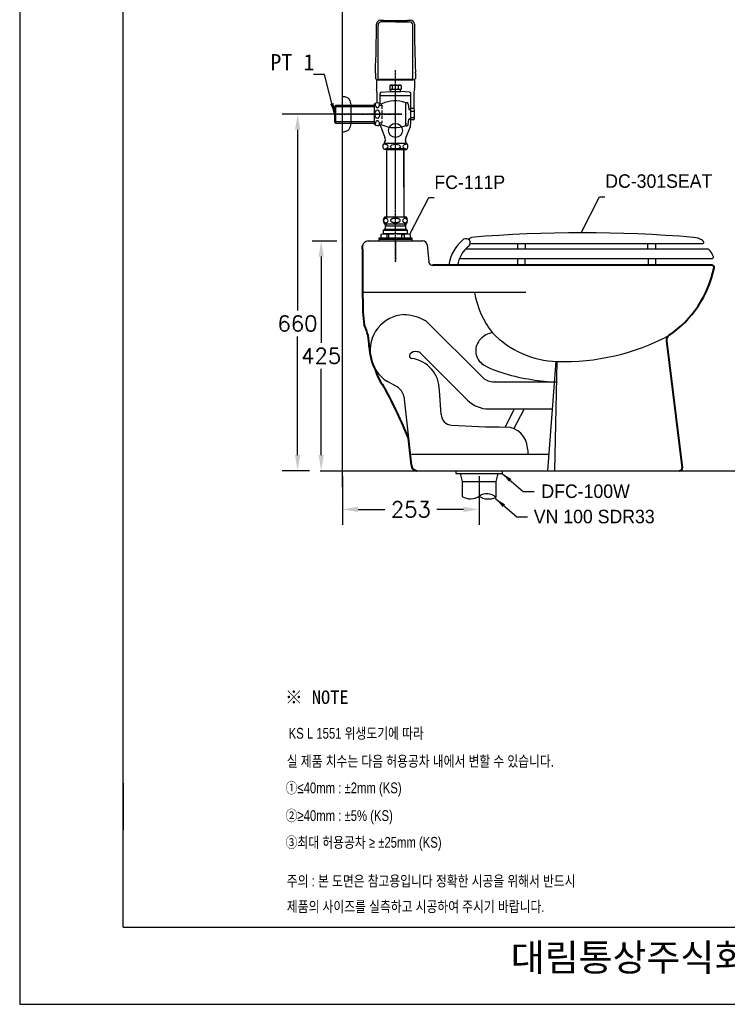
# Model space of a CAD drawing. Extents: x 73824 to 76250, y 58233 to 61663.
# Tile 1 of 6: x 73824 to 75133, y 58233 to 60054. Entities that reach past the tile are written whole.
import ezdxf
from ezdxf.lldxf.tags import DXFTag

# ---------------------------------------------------------------- set-up
doc = ezdxf.new("R2010")
doc.units = 0
doc.header["$MEASUREMENT"] = 0
for name, pattern in [('CENTER', [50.8, 31.75, -6.35, 6.35, -6.35]), ('DASHDOT', [1, 0.5, -0.25, 0, -0.25]), ('HIDDEN', [9.525, 6.35, -3.175]), ('JIS_02_1.0', [2, 1, -1])]:
    doc.linetypes.add(name, pattern=pattern)
doc.layers.get('0').update_dxf_attribs({"linetype": 'CONTINUOUS'})
doc.layers.get('Defpoints').update_dxf_attribs({"linetype": 'CONTINUOUS'})
for name, color, linetype in [('001', 7, 'CONTINUOUS'), ('002', 7, 'CONTINUOUS'), ('2', 2, 'CONTINUOUS'), ('BU', 7, 'CONTINUOUS'), ('CENTER', 1, 'CONTINUOUS'), ('CL', 2, 'CENTER'), ('D', 2, 'CONTINUOUS'), ('DEFAULT', 7, 'CONTINUOUS'), ('Dim', 4, 'CONTINUOUS'), ('HIDDEN', 3, 'HIDDEN'), ('LINE', 7, 'CONTINUOUS'), ('MAIN', 7, 'CONTINUOUS'), ('YA', 7, 'CONTINUOUS')]:
    doc.layers.add(name, color=color, linetype=linetype)
for name, color, linetype, lineweight in [('AM_6', 2, 'CONTINUOUS', 30), ('DWG', 7, 'CONTINUOUS', 25), ('OUTLINE', 11, 'CONTINUOUS', 40)]:
    doc.layers.add(name, color=color, linetype=linetype, lineweight=lineweight)
doc.styles.add('h', font='txt', dxfattribs={"height": 30})
doc.styles.add('MtXpl_', font='txt')
doc.styles.get("Standard").update_dxf_attribs({"font": 'txt.shx', "bigfont": 'ghs.shx'})
doc.styles.add('굴림', font='txt', dxfattribs={"height": 3.2})
doc.styles.add('스타일1', font='txt.shx', dxfattribs={"bigfont": 'ghs.shx'})
tags = doc.linetypes.add('Amconstr', pattern=[9999, 9999, 0]).pattern_tags.tags
tags[6:7] = [DXFTag(74, 4), DXFTag(75, 0), DXFTag(340, '0'), DXFTag(46, 1.0), DXFTag(50, 0.0), DXFTag(44, 0.0), DXFTag(45, 0.0)]
tags[4:5] = [DXFTag(74, 4), DXFTag(75, 0), DXFTag(340, '0'), DXFTag(46, 1.0), DXFTag(50, 0.0), DXFTag(44, 0.0), DXFTag(45, 0.0)]
doc.dimstyles.new('SERIM', dxfattribs={"dimscale": 10, "dimtxt": 3, "dimasz": 2, "dimexe": 1, "dimexo": 1.5, "dimgap": 1, "dimtad": 1, "dimtoh": 1, "dimdec": 0, "dimdsep": 46, "dimtxsty": 'h', "dimcen": -0.3, "dimclrt": 2, "dimadec": 0, "dimazin": 0, "dimtfac": 1, "dimtdec": 0, "dimtmove": 1, "dimatfit": 3, "dimfxl": 0, "dimtolj": 1, "dimtzin": 0, "dimarcsym": 0})
doc.dimstyles.get("Standard").update_dxf_attribs({"dimtxt": 0.18, "dimasz": 0.18, "dimexe": 0.18, "dimexo": 0.0625, "dimgap": 0.09, "dimtad": 0, "dimtih": 1, "dimtoh": 1, "dimdec": 4, "dimzin": 0, "dimdsep": 46, "dimtxsty": 'Standard', "dimcen": 0.09, "dimadec": 0, "dimazin": 0, "dimtfac": 1, "dimtdec": 4, "dimtofl": 0, "dimtmove": 0, "dimatfit": 0, "dimfxl": 0, "dimtolj": 1, "dimtzin": 0, "dimarcsym": 0})

# ---------------------------------------------------------------- blocks, each defined once
blk = doc.blocks.new('*D4')
at = {"layer": 'Defpoints', "color": 0}
for p in [(74370.1, 59879.6), (74338.3, 59220), (74370.1, 59220)]:
    blk.add_point(p, dxfattribs=at)
at = {"layer": 'Dim', "color": 0, "lineweight": -2}
for p, q in [((74360.1, 59879.6), (74309.5, 59879.6)), ((74338.3, 59850.8), (74338.3, 59516.4)), ((74338.3, 59248.8), (74338.3, 59468.4)), ((74360.1, 59220), (74309.5, 59220))]:
    blk.add_line(p, q, dxfattribs=at)
at = {"layer": 'Dim', "color": 0}
for points in [[(74333.5, 59850.8), (74343.1, 59850.8), (74338.3, 59879.6)], [(74333.5, 59248.8), (74343.1, 59248.8), (74338.3, 59220)]]:
    blk.add_solid(points, dxfattribs=at)
at = {"layer": 'Dim', "color": 0, "insert": (74338.3, 59492.4), "char_height": 28.8, "attachment_point": 5}
blk.add_mtext('\\A1;660', dxfattribs=at)
blk = doc.blocks.new('*D6')
at = {"layer": 'Defpoints', "color": 0}
for p in [(74354.9, 59645), (74370.1, 59220), (74381.9, 59220)]:
    blk.add_point(p, dxfattribs=at)
at = {"layer": 'Dim', "color": 0, "lineweight": -2}
for p, q in [((74364.9, 59645), (74410.7, 59645)), ((74381.9, 59616.2), (74381.9, 59456.5)), ((74381.9, 59248.8), (74381.9, 59408.5)), ((74380.1, 59220), (74410.7, 59220))]:
    blk.add_line(p, q, dxfattribs=at)
at = {"layer": 'Dim', "color": 0}
for points in [[(74377.1, 59616.2), (74386.7, 59616.2), (74381.9, 59645)], [(74377.1, 59248.8), (74386.7, 59248.8), (74381.9, 59220)]]:
    blk.add_solid(points, dxfattribs=at)
at = {"layer": 'Dim', "color": 0, "insert": (74381.9, 59432.5), "char_height": 28.8, "attachment_point": 5}
blk.add_mtext('\\A1;425', dxfattribs=at)
blk = doc.blocks.new('*D5')
at = {"layer": 'Defpoints', "color": 0}
for p in [(74421.2, 59220), (74673.9, 59220), (74673.9, 59148.4)]:
    blk.add_point(p, dxfattribs=at)
at = {"layer": 'Dim', "color": 0, "lineweight": -2}
for p, q in [((74421.2, 59210), (74421.2, 59119.6)), ((74673.9, 59210), (74673.9, 59119.6)), ((74450, 59148.4), (74499.5, 59148.4)), ((74645.1, 59148.4), (74595.5, 59148.4))]:
    blk.add_line(p, q, dxfattribs=at)
at = {"layer": 'Dim', "color": 0}
for points in [[(74450, 59153.2), (74450, 59143.6), (74421.2, 59148.4)], [(74645.1, 59153.2), (74645.1, 59143.6), (74673.9, 59148.4)]]:
    blk.add_solid(points, dxfattribs=at)
at = {"layer": 'Dim', "color": 0, "insert": (74547.5, 59148.4), "char_height": 28.8, "attachment_point": 5}
blk.add_mtext('\\A1;253', dxfattribs=at)

msp = doc.modelspace()

# ---------------------------------------------------------------- linework, layer by layer
at = {"color": 0, "linetype": 'ByBlock', "lineweight": 30}
for p, q in [((74491.8, 60053.7), (74497.2, 60053.7)), ((74519.2, 60050.7), (74493.1, 60050.7)), ((74497.2, 60053.7), (74497.2, 60053.1)), ((74497.2, 60053.1), (74541.3, 60053.1)), ((74519.2, 60050.7), (74545.3, 60050.7)), ((74541.3, 60053.7), (74546.7, 60053.7)), ((74541.3, 60053.1), (74541.3, 60053.7)), ((74487.1, 59944.6), (74487.1, 60044.6)), ((74551.4, 59944.6), (74551.4, 60044.6)), ((74482.1, 59955.6), (74482.1, 59957.6)), ((74482.1, 59955.6), (74482.1, 59957.6)), ((74482.1, 59955.6), (74482.1, 59946.7)), ((74482.1, 59955.6), (74482.1, 59946.7)), ((74482.1, 59946.7), (74482.1, 59945.9)), ((74482.1, 59945.9), (74484.1, 59943.6)), ((74484.1, 59943.6), (74484.1, 59927.2)), ((74487.1, 59944.6), (74486, 59943.5)), ((74486, 59943.5), (74552.5, 59943.5)), ((74487.1, 59953.2), (74487.1, 59952.9)), ((74487.1, 59949.9), (74487.1, 59950.3)), ((74487.1, 59944.6), (74551.4, 59944.6)), ((74551.4, 59944.6), (74552.5, 59943.5)), ((74556.4, 59945.9), (74554.5, 59943.7)), ((74554.5, 59943.7), (74554.5, 59927.5)), ((74556.4, 59955.6), (74556.4, 59957.6)), ((74556.4, 59955.6), (74556.4, 59945.9)), ((74485.1, 59920.3), (74485.1, 59900.5)), ((74553.4, 59920.3), (74553.4, 59890)), ((74535, 59816), (74535, 59689)), ((74503.4, 59689), (74503.4, 59744.7))]:
    msp.add_line(p, q, dxfattribs=at)
at = {"lineweight": 30}
for p, q in [((74493, 59914.1), (74490.7, 59914.1)), ((74490.7, 59914.1), (74547.7, 59914.1)), ((74503.4, 59814), (74503.4, 59816)), ((74503.4, 59816), (74535, 59816)), ((74535, 59816), (74535, 59814))]:
    msp.add_line(p, q, dxfattribs=at)
msp.add_circle((74519.3, 59849.6), 13, dxfattribs=at)
at = {"color": 0, "linetype": 'ByBlock', "lineweight": 30}
for centre, radius, start, end in [((74491.8, 60046), 7.71, 90, 180), ((74493.1, 60044.6), 6.06, 90, 180), ((74545.3, 60044.6), 6.06, 0, 90), ((74546.7, 60046), 7.71, 0, 90), ((72558.2, 60045), 1925.9, 357.3999, 0.0294), ((76480.3, 60045), 1925.9, 179.9706, 182.6001), ((74524.8, 59927), 40.7, 179.6089, 182.6602), ((74461.7, 59917.9), 23.5, 5.7397, 17.7248), ((74576.9, 59917.9), 23.5, 162.2752, 174.2603), ((74513.8, 59927), 40.7, 357.3398, 0.3911)]:
    msp.add_arc(centre, radius, start, end, dxfattribs=at)
at = {"layer": '001', "color": 7}
for p, q in [((74468.5, 59645), (74569.9, 59645)), ((74577.8, 59637.9), (74580.7, 59606.6))]:
    msp.add_line(p, q, dxfattribs=at)
for centre, radius, start, end in [((74468.5, 59635), 10, 90, 172.875), ((74569.9, 59637), 8, 6.3395, 90), ((74588.1, 59607.4), 7.45, 184.7061, 265.9278)]:
    msp.add_arc(centre, radius, start, end, dxfattribs=at)
at = {"layer": '002', "color": 7}
for p, q in [((74421.2, 59190.2), (74421.2, 60901.6)), ((74392.1, 59220), (75847.9, 59220))]:
    msp.add_line(p, q, dxfattribs=at)
at = {"layer": 'BU', "color": 7}
for p, q in [((74519.2, 59689), (74498.7, 59689)), ((74539.7, 59689), (74519.2, 59689)), ((74498.7, 59677), (74519.2, 59677)), ((74500.7, 59666.5), (74500.7, 59677)), ((74501.7, 59673), (74500.7, 59671.7)), ((74500.7, 59673), (74519.2, 59673)), ((74501.7, 59677), (74501.7, 59673)), ((74519.2, 59677), (74539.7, 59677)), ((74519.2, 59673), (74537.7, 59673)), ((74536.7, 59677), (74536.7, 59673)), ((74536.7, 59673), (74537.7, 59671.7)), ((74537.7, 59677), (74537.7, 59666.5)), ((74488.2, 59649.5), (74488.2, 59645)), ((74488.2, 59649), (74519.2, 59649)), ((74488.2, 59648.5), (74519.2, 59648.5)), ((74491.2, 59650.5), (74489.2, 59650.5)), ((74519.2, 59650.5), (74491.2, 59650.5)), ((74492.2, 59657.2), (74492.2, 59651.5)), ((74498.2, 59666), (74497.2, 59665)), ((74497.2, 59658), (74497.2, 59665)), ((74497.2, 59665), (74519.2, 59665)), ((74519.2, 59658), (74497.2, 59658)), ((74519.2, 59666), (74498.2, 59666)), ((74503.2, 59657.1), (74503.2, 59650.5)), ((74507.2, 59657.1), (74503.2, 59657.1)), ((74507.2, 59650.5), (74507.2, 59657.1)), ((74540.2, 59666), (74519.2, 59666)), ((74519.2, 59665), (74541.2, 59665)), ((74541.2, 59658), (74519.2, 59658)), ((74547.2, 59650.5), (74519.2, 59650.5)), ((74519.2, 59649), (74550.2, 59649)), ((74519.2, 59648.5), (74550.2, 59648.5)), ((74531.2, 59657.1), (74535.2, 59657.1)), ((74531.2, 59650.5), (74531.2, 59657.1)), ((74535.2, 59657.1), (74535.2, 59650.5)), ((74541.2, 59665), (74540.2, 59666)), ((74541.2, 59665), (74541.2, 59658)), ((74546.2, 59657.2), (74546.2, 59651.5)), ((74549.2, 59650.5), (74547.2, 59650.5)), ((74550.2, 59645), (74550.2, 59649.5)), ((74488.2, 59645), (74550.2, 59645))]:
    msp.add_line(p, q, dxfattribs=at)
for centre, radius, start, end in [((74506.7, 59683), 10, 143.1301, 216.8699), ((74501.3, 59682.6), 4.15, 87.6553, 177.4456), ((74501.6, 59682.6), 4.15, 2.5544, 92.3447), ((74536.7, 59682.6), 4.15, 87.6553, 177.4456), ((74537.1, 59682.6), 4.15, 2.5544, 92.3447), ((74531.7, 59683), 10, 323.1301, 36.8699), ((74501.3, 59682.9), 4.15, 182.5544, 272.3447), ((74500.2, 59666.5), 0.5, 270, 0), ((74501.6, 59682.9), 4.15, 267.6553, 357.4456), ((74536.7, 59682.9), 4.15, 182.5544, 272.3447), ((74537.1, 59682.9), 4.15, 267.6553, 357.4456), ((74538.2, 59666.5), 0.5, 180, 270), ((74489.2, 59649.5), 1, 90, 180), ((74491.2, 59651.5), 1, 270, 0), ((74497.6, 59639.7), 18.2, 72.0252, 107.1273), ((74519.2, 59576.3), 81.7, 90, 98.4495), ((74519.2, 59576.3), 81.7, 81.5505, 90), ((74540.8, 59639.7), 18.2, 72.8727, 107.9748), ((74547.2, 59651.5), 1, 180, 270), ((74549.2, 59649.5), 1, 0, 90)]:
    msp.add_arc(centre, radius, start, end, dxfattribs=at)
for points in [[(74519.2, 59687), (74510.1, 59687), (74510.1, 59683)], [(74528.2, 59683), (74528.2, 59687), (74519.2, 59687)], [(74510.1, 59683), (74510.1, 59679), (74519.2, 59679)], [(74519.2, 59679), (74528.2, 59679), (74528.2, 59683)]]:
    msp.add_rational_spline(points, [1, 0.707106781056, 1], degree=2, dxfattribs=at)
at = {"layer": 'CENTER', "color": 0, "linetype": 'DASHDOT'}
for p, q in [((74519.2, 59648), (74519.2, 59961.2)), ((74519.2, 59606.6), (74519.2, 59648.5))]:
    msp.add_line(p, q, dxfattribs=at)
at = {"layer": 'CL', "color": 0, "linetype": 'JIS_02_1.0', "lineweight": 30}
msp.add_line((74411.7, 59879.6), (74531.2, 59879.6), dxfattribs=at)
at = {"layer": 'D', "color": 0, "lineweight": 30}
for p, q in [((74407.2, 59893.6), (74421.2, 59893.6)), ((74414.2, 59893.6), (74480.2, 59893.6)), ((74421.2, 59865.6), (74407.2, 59865.6)), ((74480.2, 59865.6), (74414.2, 59865.6))]:
    msp.add_line(p, q, dxfattribs=at)
at = {"layer": 'DEFAULT', "color": 7}
for p, q in [((74649.4, 59630.4), (75097.8, 59630.4)), ((74657.6, 59640.6), (75088, 59640.6)), ((74744.9, 59640.6), (74744.9, 59630.4)), ((74759.2, 59640.6), (74759.2, 59630.4)), ((74985.8, 59640.6), (74985.8, 59630.4)), ((75000.1, 59640.6), (75000.1, 59630.4)), ((75089.4, 59643.9), (75087.2, 59646.5)), ((75087.2, 59640.6), (75087.8, 59640.6)), ((74637.8, 59612.9), (75105.7, 59612.9)), ((74744.9, 59612.9), (74744.9, 59600)), ((74758.5, 59612.9), (74758.5, 59600)), ((74986.5, 59612.9), (74986.5, 59600)), ((75000.1, 59612.9), (75000.1, 59600)), ((74598.4, 59600), (74669.6, 59600))]:
    msp.add_line(p, q, dxfattribs=at)
for centre, radius, start, end in [((74691.1, 59590.2), 73.8, 128.2835, 172.3899), ((74649.7, 59641.4), 7.94, 313.9053, 122.6617), ((74629.1, 59701.6), 58.6, 294.664, 301.4033), ((74865, 57195.8), 2464.4, 85.2208, 94.7792), ((75067.1, 59610.5), 41.3, 60.8845, 85.6022), ((74691.1, 59590.2), 58, 128.2835, 170.2995), ((75087.8, 59642.6), 2, 268.7973, 39.2367), ((75077.6, 59606.4), 31.4, 16.6851, 49.8505), ((75105.7, 59614.9), 2, 270, 16.6851)]:
    msp.add_arc(centre, radius, start, end, dxfattribs=at)
at = {"layer": 'Dim', "color": 0}
for p, q in [((74519.2, 59913.5), (74519.2, 59935.9)), ((74519.2, 59706), (74519.2, 59923.1)), ((74531.2, 59879.6), (74340, 59879.6)), ((74519.2, 59731.4), (74519.2, 59879.6)), ((74519.2, 59645), (74519.2, 59607.9))]:
    msp.add_line(p, q, dxfattribs=at)
msp.add_arc((75108.7, 59597.2), 0.193, 3.0352, 20.2961, dxfattribs=at)
at = {"layer": 'DWG', "color": 0, "lineweight": 30}
for p, q in [((74493, 59920.3), (74509.4, 59921.7)), ((74529.6, 59932.8), (74508.8, 59932.8)), ((74508.8, 59932.8), (74508.8, 59925.7)), ((74508.8, 59925.7), (74529.6, 59925.7)), ((74510.3, 59924.2), (74508.8, 59925.7)), ((74509.4, 59921.7), (74529.1, 59921.7)), ((74514.2, 59933.6), (74511.1, 59933.6)), ((74513.9, 59925.7), (74513.9, 59932.8)), ((74514.2, 59933.6), (74524.2, 59933.6)), ((74524.2, 59933.6), (74527.4, 59933.6)), ((74524.6, 59925.7), (74524.6, 59932.8)), ((74528.2, 59924.2), (74529.6, 59925.7)), ((74545.5, 59920.3), (74529.1, 59921.7)), ((74529.6, 59932.8), (74529.6, 59925.7)), ((74490.7, 59910.6), (74490.7, 59917.8)), ((74490.7, 59899.5), (74490.7, 59910.6)), ((74547.7, 59910.6), (74547.7, 59917.8)), ((74547.7, 59890), (74547.7, 59910.6)), ((74407.2, 59894.7), (74408.4, 59895.8)), ((74407.2, 59894.7), (74408.4, 59895.8)), ((74407.2, 59893.6), (74407.2, 59894.7)), ((74407.2, 59894.7), (74407.2, 59893.6)), ((74407.2, 59893.6), (74407.2, 59894.7)), ((74407.2, 59894.7), (74407.2, 59893.6)), ((74407.2, 59865.6), (74407.2, 59893.6)), ((74408.4, 59895.8), (74408.4, 59894.7)), ((74421.2, 59895.8), (74408.4, 59895.8)), ((74408.4, 59895.8), (74408.4, 59894.7)), ((74408.4, 59894.7), (74408.4, 59863.3)), ((74480.2, 59895.8), (74414.2, 59895.8)), ((74480.2, 59894.7), (74480.2, 59898.6)), ((74480.2, 59896.2), (74480.2, 59895.8)), ((74480.2, 59894.7), (74480.2, 59895.8)), ((74480.2, 59860.6), (74480.2, 59894.7)), ((74538.2, 59898.3), (74538.2, 59900.6)), ((74538.2, 59860.8), (74538.2, 59898.3)), ((74538.2, 59895.8), (74538.7, 59895.8)), ((74538.7, 59895.8), (74538.7, 59901.1)), ((74538.7, 59901.1), (74540, 59901.1)), ((74538.7, 59863.3), (74538.7, 59895.8)), ((74543, 59898.4), (74543.9, 59889.2)), ((74547, 59890), (74546.4, 59888.8)), ((74547, 59890), (74547, 59869.2)), ((74554, 59890), (74547, 59890)), ((74547, 59885.4), (74554, 59885.4)), ((74407.2, 59879.6), (74407.2, 59864.5)), ((74407.2, 59879.6), (74407.2, 59864.5)), ((74407.2, 59879.6), (74407.2, 59864.5)), ((74543, 59860.8), (74543.9, 59869.9)), ((74547, 59869.2), (74546.4, 59870.3)), ((74547, 59873.7), (74554, 59873.7)), ((74554, 59869.2), (74547, 59869.2)), ((74547.7, 59863.4), (74547.7, 59869.2)), ((74407.2, 59864.5), (74407.2, 59865.6)), ((74407.2, 59864.5), (74408.4, 59863.3)), ((74408.4, 59863.3), (74421.2, 59863.3)), ((74414.2, 59863.3), (74480.2, 59863.3)), ((74480.2, 59864.5), (74480.2, 59863.3)), ((74480.2, 59862.9), (74480.2, 59863.3)), ((74492.2, 59856), (74499.9, 59836.7)), ((74538.2, 59863.3), (74538.7, 59863.3)), ((74538.2, 59858.6), (74538.2, 59860.8)), ((74546.3, 59856), (74538.6, 59836.7)), ((74538.7, 59863.3), (74538.7, 59858.1)), ((74538.7, 59858.1), (74540, 59858.1)), ((74500.7, 59831), (74500.7, 59832.3)), ((74537.7, 59831), (74537.7, 59832.3)), ((74537.7, 59830.7), (74537.7, 59831.1)), ((74498.6, 59826), (74500, 59826)), ((74503.4, 59814), (74498.6, 59814)), ((74499.2, 59827.6), (74500.3, 59829.5)), ((74499.2, 59827.6), (74499.2, 59826)), ((74500, 59826), (74538.3, 59826)), ((74503.4, 59814), (74535, 59814)), ((74535, 59814), (74539.7, 59814)), ((74539.2, 59827.6), (74538, 59829.7)), ((74539.7, 59826), (74538.3, 59826)), ((74539.2, 59826), (74539.2, 59827.6))]:
    msp.add_line(p, q, dxfattribs=at)
at = {"layer": 'DWG', "color": 0}
msp.add_line((74437.2, 59861.7), (74437.2, 59897), dxfattribs=at)
at = {"layer": 'DWG', "color": 0, "linetype": 'ByBlock', "lineweight": 30}
for p, q in [((74503.4, 59744.7), (74503.4, 59814)), ((74535, 59744.7), (74535, 59814))]:
    msp.add_line(p, q, dxfattribs=at)
at = {"layer": 'DWG', "color": 0, "lineweight": 30}
for centre, radius, start, end in [((74511.4, 59929.3), 4.3, 54.1266, 125.8734), ((74509.2, 59923.2), 1.5, 275, 45), ((74519.2, 59915.3), 18.2, 72.9261, 107.0739), ((74527.1, 59929.3), 4.29, 54.071, 125.929), ((74529.2, 59923.2), 1.5, 135, 265), ((74493.2, 59917.8), 2.5, 95, 180), ((74518.1, 59849.7), 54.7, 68.3899, 115.7555), ((74545.2, 59917.8), 2.5, 0, 85), ((74486.3, 59890.6), 10, 58.5853, 127.05), ((74493, 59901.7), 3, 238.5853, 295.7555), ((74540, 59898.1), 3, 5.8234, 90), ((74545.2, 59889.4), 1.3, 185.8232, 334.4413), ((74484.7, 59879.6), 70, 4.4244, 8.5378), ((74544.3, 59887.8), 9.91, 346.1494, 359.9521), ((74532, 59879.6), 22.7, 344.9804, 15.0196), ((74484.7, 59879.6), 70, 0, 4.4244), ((74545.2, 59869.8), 1.3, 25.5587, 174.1768), ((74484.7, 59879.6), 70, 351.4622, 355.5756), ((74541.9, 59871), 12.3, 1.6397, 12.5795), ((74484.7, 59879.6), 70, 355.5756, 0), ((74486.3, 59868.5), 10, 232.95, 301.4147), ((74510.7, 59863.4), 20, 190.4819, 201.8014), ((74493, 59857.4), 3, 64.2445, 121.4147), ((74518.1, 59909.4), 54.7, 244.2445, 291.6101), ((74540, 59861.1), 3, 270, 354.1766), ((74527.7, 59863.4), 20, 338.1986, 0), ((74488.7, 59832.3), 12, 0, 21.8014), ((74497.7, 59831), 3, 330, 0), ((74549.7, 59832.3), 12, 158.1986, 180), ((74539.7, 59830.7), 2, 180, 210), ((74503.9, 59820), 8, 131.4096, 228.5904), ((74534.4, 59820), 8, 311.4096, 48.5904)]:
    msp.add_arc(centre, radius, start, end, dxfattribs=at)
at = {"layer": 'DWG', "color": 0}
for centre, radius, start, end in [((74419.7, 59882.1), 30, 70.9929, 87.134), ((74425.9, 59901.1), 10, 37.1965, 68.8073), ((74417.2, 59896.1), 20, 2.5641, 33.7923), ((74419.7, 59877), 30, 272.866, 289.0071), ((74425.9, 59858), 10, 291.1927, 322.8035), ((74417.2, 59863.1), 20, 326.2077, 356.0733)]:
    msp.add_arc(centre, radius, start, end, dxfattribs=at)
at = {"layer": 'DWG', "color": 0, "lineweight": 30}
for centre, major_axis, ratio, start_param, end_param in [((74485.8, 59899.7), (0, -8.02), 0.523213, 4.750474, 7.873767), ((74485.8, 59859.6), (0, -8.02), 0.523213, 1.527604, 4.697404), ((74496.8, 59819.6), (-9.09, 0), 0.507494, 1.666917, 4.668717), ((74542.1, 59819.6), (-9.09, 0), 0.507494, 4.810754, 7.704268)]:
    msp.add_ellipse(centre, major_axis=major_axis, ratio=ratio, start_param=start_param, end_param=end_param, dxfattribs=at)
for centre, major_axis, ratio in [((74485.8, 59879.6), (0, -8.02), 0.523213), ((74519.2, 59819.6), (-9.09, 0), 0.507494)]:
    msp.add_ellipse(centre, major_axis=major_axis, ratio=ratio, dxfattribs=at)
at = {"layer": 'HIDDEN', "color": 0, "lineweight": 30}
for p, q in [((74480.2, 59896.2), (74482, 59896.2)), ((74489.5, 59896.2), (74494.2, 59896.2)), ((74494.2, 59896.2), (74494.2, 59863.7)), ((74480.2, 59863.7), (74482.2, 59863.7)), ((74489.4, 59863.7), (74494.2, 59863.7))]:
    msp.add_line(p, q, dxfattribs=at)
at = {"layer": 'LINE', "color": 0}
for p, q in [((74681.3, 59392), (74574.7, 59497.7)), ((74652.8, 59350.5), (74566.4, 59437)), ((74816, 59422.4), (74800.8, 59220)), ((74813.9, 59220), (74818.3, 59422.3)), ((74522.4, 59375), (74504.6, 59385)), ((74701.3, 59384.3), (74817.5, 59384.3)), ((74535, 59357.9), (74543.2, 59280)), ((74603.9, 59324.1), (74600.5, 59368.4)), ((74691.7, 59334.3), (74809.4, 59334.3)), ((74722, 59300.6), (74739.4, 59334.3)), ((74738.5, 59297.6), (74757.3, 59334.1)), ((74803.1, 59250), (74548.9, 59250))]:
    msp.add_line(p, q, dxfattribs=at)
at = {"layer": 'LINE', "linetype": 'Amconstr'}
msp.add_line((75103, 58375.1), (75175, 58375.1), dxfattribs=at)
at = {"layer": 'LINE', "color": 0}
for centre, radius, start, end in [((74828.8, 59578.1), 165.9, 189.7677, 218.4535), ((74538.9, 59441.9), 67, 93.8944, 141.1251), ((74531.1, 59417.7), 91, 61.3737, 87.9373), ((74539.1, 59442.3), 66.9, 141.4775, 238.9546), ((74702.2, 59441.5), 33.6, 95.5409, 139.7569), ((74823.1, 59594.7), 172.5, 223.963, 268.4085), ((74832.7, 59829.3), 407.3, 267.9708, 298.1736), ((74698.6, 59441.8), 30.8, 135.8595, 229.5953), ((74550.1, 59432.6), 5, 144.8418, 259.8946), ((74555.7, 59428.7), 11.8, 72.453, 144.8418), ((74559.3, 59430), 10, 44.9585, 90), ((74541.4, 59369.2), 59.1, 359.2078, 82.3852), ((74753, 59533.9), 137.5, 237.2374, 256.7276), ((74808.2, 59668.5), 282.1, 252.0892, 262.4716), ((74507.9, 59351.1), 27.9, 14.0815, 58.8724), ((74701.3, 59414.3), 30, 228.1794, 270), ((74820, 59650.5), 266.2, 259.448, 269.4518), ((74691.7, 59389.3), 55, 224.9585, 270), ((74623.9, 59324.1), 20, 180, 267.3163), ((74728, 60945.8), 1645, 266.3397, 269.8618), ((74722.7, 59259.9), 40.9, 3.2669, 88.1358), ((74725.5, 59251.9), 39.4, 358.7019, 15.2096)]:
    msp.add_arc(centre, radius, start, end, dxfattribs=at)
at = {"layer": 'MAIN', "color": 7}
for p, q in [((74630.9, 59219.9), (74630.9, 59214.9)), ((74630.9, 59214.9), (74716.9, 59214.9)), ((74638.9, 59214.9), (74642.9, 59199.9)), ((74708.9, 59214.9), (74704.9, 59199.9)), ((74716.9, 59219.9), (74716.9, 59214.9)), ((74642.9, 59199.9), (74704.9, 59199.9)), ((74642.9, 59199.9), (74642.9, 59172.4)), ((74704.9, 59199.9), (74704.9, 59170.6))]:
    msp.add_line(p, q, dxfattribs=at)
for centre, radius, start, end in [((74688.1, 59152.9), 24.4, 46.5379, 123.8822), ((74658.1, 59196), 28.1, 237.1476, 305.6288), ((74691.2, 59199.7), 32.1, 237.1903, 295.1018)]:
    msp.add_arc(centre, radius, start, end, dxfattribs=at)
at = {"layer": 'OUTLINE', "color": 0}
for p, q in [((75104.4, 59600), (74587.6, 59600)), ((75020.6, 59460.1), (75049.7, 59225.3)), ((74548.8, 59230), (74543.2, 59280))]:
    msp.add_line(p, q, dxfattribs=at)
for centre, radius, start, end in [((43534.8, 59489.7), 30924.1, 0.09051, 0.27155), ((74914.2, 59635.1), 198.6, 303.9304, 348.5006), ((75104.5, 59595.2), 4.81, 39.0894, 91.8882), ((75105.7, 59595.9), 3.43, 23.506, 41.7416), ((75104.1, 59596.5), 4.81, 347.2195, 8.3335), ((74698.9, 59526.3), 240.3, 177.0782, 188.7718), ((74383, 59450.1), 87.8, 359.4209, 26.7727), ((75033.9, 59460.7), 13.3, 137.3543, 182.6801), ((74571.6, 59452.4), 100.8, 181.8225, 207.4301), ((74584.6, 59438.4), 107.5, 197.5811, 218.0854), ((73746.2, 58962.1), 858, 21.7432, 28.5439), ((74558.8, 59230), 10, 180, 270), ((75044.7, 59225), 5, 270, 3.6905)]:
    msp.add_arc(centre, radius, start, end, dxfattribs=at)
at = {"layer": 'YA', "color": 7}
for p, q in [((74015.5, 58375.1), (74015.5, 60472.9)), ((74015.5, 58641.6), (74015.5, 58555.1)), ((74015.5, 58375.1), (75103, 58375.1)), ((74087.5, 58375.1), (75103, 58375.1))]:
    msp.add_line(p, q, dxfattribs=at)
at = {"layer": 'YA', "color": 0}
msp.add_line((74760.7, 59550), (74458.9, 59550), dxfattribs=at)
msp.add_lwpolyline([(73824.1, 58232.6), (76249.6, 58232.6), (76249.6, 61663), (73824.1, 61663)], close=True, dxfattribs=at)

# ---------------------------------------------------------------- texts
at = {"color": 3, "style": '굴림', "width": 0.8}
for s, p in [('KS L 1551 위생도기에 따라', (74321.7, 58724.1)), ('실 제품 치수는 다음 허용공차 내에서 변할 수 있습니다.', (74318.3, 58672.4)), ('①≤40mm : ±2mm (KS)', (74316.1, 58623.1)), ('②≥40mm : ±5%%% (KS)', (74316.1, 58571.8)), ('③최대 허용공차 ≥ ±25mm (KS)', (74316.1, 58522.3))]:
    msp.add_text(s, height=20, dxfattribs=at).set_placement(p)
at = {"color": 1, "style": '굴림', "width": 0.8}
for s, p in [('주의 : 본 도면은 참고용입니다 정확한 시공을 위해서 반드시', (74318.3, 58450.8)), ('제품의 사이즈를 실측하고 시공하여 주시기 바랍니다.', (74318.3, 58403.4))]:
    msp.add_text(s, height=20, dxfattribs=at).set_placement(p)
at = {"layer": '2', "style": 'MtXpl_'}
msp.add_text('※ NOTE', height=25, dxfattribs=at).set_placement((74315, 58788.4))
at = {"layer": 'AM_6', "color": 0, "style": 'h'}
for s, insert, char_height, attachment_point in [('PT 1', (74369.4, 59975.9), 30, 6), ('{\\fGulim|b0|i0|c129|p50;FC-111P}', (74591.3, 59753.5), 25, 4), ('{\\fGulim|b0|i0|c129|p50;DC-301SEAT}', (74907.3, 59755.7), 25, 4)]:
    msp.add_mtext(s, dxfattribs=dict(at, insert=insert, char_height=char_height, attachment_point=attachment_point))
at = {"layer": 'AM_6', "color": 0, "char_height": 25, "attachment_point": 4}
for s, insert in [('{\\fGulim|b0|i0|c129|p50;DFC-100W}', (74789.2, 59181.8)), ('{\\fGulim|b0|i0|c129|p50;VN 100 SDR33}', (74775.2, 59135))]:
    msp.add_mtext(s, dxfattribs=dict(at, insert=insert))
at = {"layer": 'Dim', "color": 0, "insert": (74605.4, 58344.3), "char_height": 50, "width": 1090, "attachment_point": 1, "style": '스타일1'}
msp.add_mtext('{\\fGulim|b0|i0|c129|p50;       대림통상주식회사\\P}', dxfattribs=at)

# ---------------------------------------------------------------- dimensions: what is measured, and where the dimension line sits
at = {"layer": 'Dim', "color": 0}
dim = msp.add_linear_dim(base=(74338.3, 59220), p1=(74370.1, 59879.6), p2=(74370.1, 59220), angle=90, dimstyle='Standard', override={"dimscale": 160, "dimgap": 0.06, "dimdec": 0, "dimatfit": 3}, dxfattribs=at)
dim.commit()
dim.dimension.update_dxf_attribs({"geometry": '*D4', "text_midpoint": (74338.3, 59492.4), "dimtype": 160})
dim = msp.add_linear_dim(base=(74381.9, 59220), p1=(74354.9, 59645), p2=(74370.1, 59220), angle=90, dimstyle='Standard', override={"dimscale": 160, "dimgap": 0.06, "dimdec": 0, "dimatfit": 3, "dimarcsym": 1}, dxfattribs=at)
dim.commit()
dim.dimension.update_dxf_attribs({"geometry": '*D6', "text_midpoint": (74381.9, 59432.5)})
dim = msp.add_linear_dim(base=(74673.9, 59148.4), p1=(74421.2, 59220), p2=(74673.9, 59220), dimstyle='Standard', override={"dimscale": 160, "dimgap": 0.06, "dimdec": 0, "dimatfit": 3, "dimarcsym": 1}, dxfattribs=at)
dim.commit()
dim.dimension.update_dxf_attribs({"geometry": '*D5', "text_midpoint": (74547.5, 59148.4)})

# ---------------------------------------------------------------- leaders
for points, override in [([(74406.7, 59880.1), (74387.7, 59953.3), (74367.7, 59953.3)], {"dimse1": 1}), ([(74546.7, 59659), (74580.8, 59725.4), (74590.8, 59725.4)], {"dimscale": 5, "dimse1": 1}), ([(74862.7, 59660.2), (74896.9, 59726.6), (74906.9, 59726.6)], {"dimscale": 5, "dimse1": 1}), ([(74716.6, 59215.1), (74755.8, 59181.2), (74775.8, 59181.2)], {"dimse1": 1}), ([(74704.6, 59168.3), (74743.8, 59134.4), (74763.8, 59134.4)], {"dimse1": 1})]:
    msp.add_leader(points, dimstyle='SERIM', override=override, dxfattribs=at)

doc.saveas('drawing.dxf')
